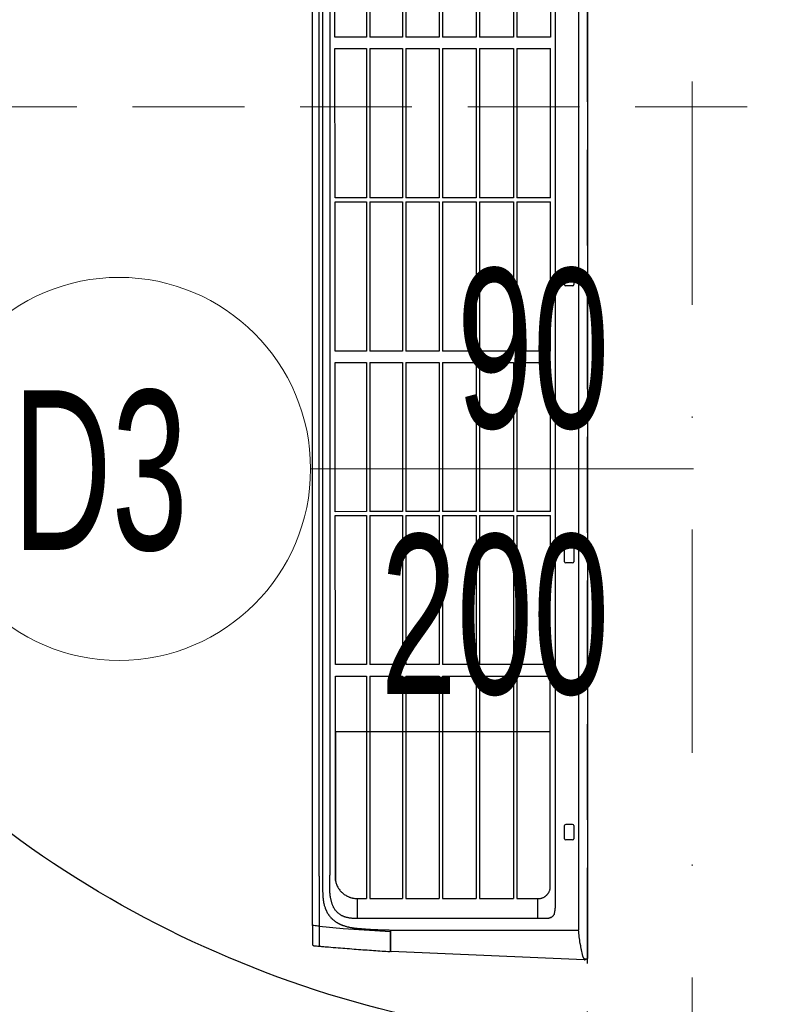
# Model space of a CAD drawing. Header units: inches. Extents: x 67073 to 287261, y -76160 to 48412.
# Tile 27 of 117: x 81404 to 81464, y -41618 to -41541. Entities that reach past the tile are written whole.
import ezdxf

# ---------------------------------------------------------------- set-up
doc = ezdxf.new("R2010")
doc.units = ezdxf.units.IN
doc.header["$MEASUREMENT"] = 0
doc.linetypes.add('DASHDOT', pattern=[1, 0.5, -0.25, 0, -0.25])
doc.linetypes.add('HIDDEN', pattern=[0.375, 0.25, -0.125])
for name, color, linetype in [('DVM_INDOOR', 7, 'Continuous'), ('p--drzwi', 251, 'Continuous'), ('p--opis drzwi', 252, 'Continuous'), ('p--podciąg', 61, 'Continuous')]:
    doc.layers.add(name, color=color, linetype=linetype)
doc.layers.add('p--dach', color=2, linetype='Continuous', lineweight=30)
doc.layers.add('p--osie konstr', color=1, linetype='DASHDOT', lineweight=15)
doc.styles.add('STYL-1', font='Arial Narrow.ttf', dxfattribs={"width": 0.75})

# ---------------------------------------------------------------- blocks, each defined once
blk = doc.blocks.new('drzwi-90-100')
blk.add_arc((10.8, 3.225), 84.153, 359.52334, 90.47666)
blk = doc.blocks.new('RAC_ID_WM_AIRISE_WF_820X299X215_WF_T_BL')
at = {"layer": 'DVM_INDOOR', "color": 0}
for p, q in [((-408.99, 0), (408.99, 0)), ((-386.68, -6.99), (386.68, -6.99)), ((386.66, -154.1), (386.68, -6.99)), ((410.01, -2.58), (403.6, -153.84)), ((-130.12, -11.7), (-130.12, -16.93)), ((-129.12, -10.7), (-118.89, -10.7)), ((-117.89, -11.7), (-117.89, -16.93)), ((86.89, -11.7), (86.89, -16.93)), ((87.89, -10.7), (98.12, -10.7)), ((99.12, -11.7), (99.12, -16.93)), ((303.9, -11.7), (303.9, -16.93)), ((304.9, -10.7), (315.13, -10.7)), ((316.13, -11.7), (316.13, -16.93)), ((-118.89, -17.93), (-129.12, -17.93)), ((98.12, -17.93), (87.89, -17.93)), ((315.13, -17.93), (304.9, -17.93)), ((-367.29, -25.3), (367.29, -25.3)), ((-351.73, -28.83), (-312.72, -28.83)), ((-312.72, -28.83), (-312.72, -55.21)), ((-186.81, -28.92), (-303.8, -28.86)), ((-303.8, -55.21), (-303.8, -28.86)), ((-186.81, -28.92), (-186.81, -55.21)), ((-66.87, -28.99), (-183.88, -28.92)), ((-183.88, -55.21), (-183.88, -28.92)), ((-66.87, -28.85), (-66.87, -55.21)), ((-57.94, -55.21), (-57.94, -28.86)), ((58.93, -29.05), (-57.94, -28.99)), ((58.93, -29.05), (58.93, -55.21)), ((178.75, -29.12), (61.86, -29.06)), ((61.86, -55.21), (61.86, -29.06)), ((178.75, -28.85), (178.75, -55.21)), ((187.68, -55.21), (187.68, -28.86)), ((354.5, -29.21), (187.68, -29.12)), ((231.48, -29.15), (231.47, -197.37)), ((354.5, -29.21), (231.48, -29.21)), ((362.04, -55.21), (362.04, -38.77)), ((377.73, -38.77), (362.05, -38.81)), ((377.73, -38.77), (377.73, -180.19)), ((-361.74, -55.21), (-312.72, -55.21)), ((-361.74, -57.98), (-312.72, -57.98)), ((-312.72, -57.98), (-312.72, -84.46)), ((-303.8, -55.21), (-186.81, -55.21)), ((-303.8, -84.46), (-303.8, -57.98)), ((-303.8, -57.98), (-186.81, -57.98)), ((-186.81, -57.98), (-186.81, -84.46)), ((-183.88, -55.21), (-66.87, -55.21)), ((-183.88, -84.46), (-183.88, -57.98)), ((-183.88, -57.98), (-66.87, -57.98)), ((-66.87, -57.98), (-66.87, -84.46)), ((-57.94, -55.21), (58.93, -55.21)), ((-57.94, -84.46), (-57.94, -57.98)), ((-57.94, -57.98), (58.93, -57.98)), ((58.93, -57.98), (58.93, -84.46)), ((61.86, -55.21), (178.75, -55.21)), ((61.86, -84.46), (61.86, -57.98)), ((61.86, -57.98), (178.75, -57.98)), ((178.75, -57.98), (178.75, -84.46)), ((187.68, -55.21), (362.04, -55.21)), ((187.68, -84.46), (187.68, -57.98)), ((187.68, -57.98), (362.04, -57.98)), ((362.04, -84.46), (362.04, -57.98)), ((-361.74, -84.46), (-312.72, -84.46)), ((-303.8, -84.46), (-186.81, -84.46)), ((-183.88, -84.46), (-66.87, -84.46)), ((-57.94, -84.46), (58.93, -84.46)), ((61.86, -84.46), (178.75, -84.46)), ((187.68, -84.46), (362.04, -84.46)), ((-361.74, -87.23), (-312.72, -87.23)), ((-312.72, -87.23), (-312.72, -113.49)), ((-303.8, -113.49), (-303.8, -87.23)), ((-303.8, -87.23), (-186.81, -87.23)), ((-186.81, -87.23), (-186.8, -113.49)), ((-183.88, -113.49), (-183.88, -87.23)), ((-183.88, -87.23), (-66.87, -87.23)), ((-66.87, -87.23), (-66.87, -113.49)), ((-57.94, -113.49), (-57.94, -87.23)), ((-57.94, -87.23), (58.93, -87.23)), ((58.93, -87.23), (58.93, -113.49)), ((61.86, -113.49), (61.86, -87.23)), ((61.86, -87.23), (178.75, -87.23)), ((178.75, -87.23), (178.75, -113.49)), ((187.68, -113.49), (187.68, -87.23)), ((187.68, -87.23), (362.04, -87.23)), ((362.04, -113.49), (362.04, -87.23)), ((-361.74, -113.49), (-312.72, -113.49)), ((-303.8, -113.49), (-186.8, -113.49)), ((-183.88, -113.49), (-66.87, -113.49)), ((-57.94, -113.49), (58.93, -113.49)), ((61.86, -113.49), (178.75, -113.49)), ((187.68, -113.49), (362.04, -113.49)), ((-361.74, -116.25), (-312.72, -116.25)), ((-312.72, -116.25), (-312.72, -142.18)), ((-303.8, -142.18), (-303.8, -116.25)), ((-303.8, -116.25), (-186.8, -116.25)), ((-186.8, -116.25), (-186.8, -142.18)), ((-183.88, -142.18), (-183.88, -116.25)), ((-183.88, -116.25), (-66.87, -116.25)), ((-66.87, -116.25), (-66.86, -142.18)), ((-57.94, -142.18), (-57.94, -116.25)), ((-57.94, -116.25), (58.93, -116.25)), ((58.93, -116.25), (58.93, -142.18)), ((61.86, -142.18), (61.86, -116.25)), ((61.86, -116.25), (178.75, -116.25)), ((178.75, -116.25), (178.75, -142.18)), ((187.68, -142.18), (187.68, -116.25)), ((187.68, -116.25), (362.04, -116.25)), ((362.04, -142.18), (362.04, -116.25)), ((-361.74, -142.18), (-312.72, -142.18)), ((-361.74, -144.94), (-312.72, -144.94)), ((-312.72, -144.94), (-312.72, -170.4)), ((-303.8, -142.18), (-186.8, -142.18)), ((-303.8, -170.4), (-303.8, -144.94)), ((-303.8, -144.94), (-186.8, -144.94)), ((-186.8, -144.94), (-186.8, -170.4)), ((-183.88, -142.18), (-66.86, -142.18)), ((-183.88, -170.4), (-183.88, -144.94)), ((-183.88, -144.94), (-66.86, -144.94)), ((-66.86, -144.94), (-66.86, -170.4)), ((-57.94, -142.18), (58.93, -142.18)), ((-57.94, -170.4), (-57.94, -144.94)), ((-57.94, -144.94), (58.93, -144.94)), ((58.93, -144.94), (58.93, -170.4)), ((61.86, -142.18), (178.75, -142.18)), ((61.86, -170.4), (61.86, -144.94)), ((61.86, -144.94), (178.75, -144.94)), ((178.75, -144.94), (178.76, -170.4)), ((187.68, -142.18), (362.04, -142.18)), ((187.68, -170.4), (187.68, -144.94)), ((187.68, -144.94), (362.04, -144.94)), ((362.05, -170.4), (362.04, -144.94)), ((400.12, -154.1), (386.66, -154.1)), ((403.32, -154.12), (400.83, -154.13)), ((385.51, -191.33), (387.69, -154.4)), ((403.24, -154.4), (386.67, -154.4)), ((403.54, -154.72), (403.54, -154.72)), ((-361.74, -170.4), (-312.72, -170.4)), ((-361.74, -173.15), (-312.72, -173.15)), ((-312.72, -173.15), (-312.72, -197.8)), ((-303.8, -170.4), (-186.8, -170.4)), ((-303.8, -197.8), (-303.8, -173.15)), ((-303.8, -173.15), (-186.8, -173.15)), ((-186.8, -173.15), (-186.8, -197.7)), ((-183.88, -170.4), (-66.86, -170.4)), ((-183.88, -197.7), (-183.88, -173.15)), ((-183.88, -173.15), (-66.86, -173.15)), ((-66.86, -173.15), (-66.86, -197.61)), ((-57.94, -170.4), (58.93, -170.4)), ((-57.94, -197.6), (-57.94, -173.15)), ((-57.94, -173.15), (58.93, -173.15)), ((58.93, -173.15), (58.94, -197.5)), ((61.86, -170.4), (178.76, -170.4)), ((61.86, -197.5), (61.86, -173.15)), ((61.86, -173.15), (178.76, -173.15)), ((178.76, -173.15), (178.76, -197.41)), ((187.68, -170.4), (362.05, -170.4)), ((187.68, -197.4), (187.68, -173.15)), ((187.68, -173.15), (362.05, -173.15)), ((362.05, -180.17), (362.05, -173.15)), ((377.73, -180.19), (362.05, -180.17)), ((383.63, -210.08), (385.51, -191.33)), ((-312.72, -197.8), (-344.13, -197.83)), ((-186.8, -197.7), (-303.8, -197.8)), ((-66.86, -197.61), (-183.88, -197.7)), ((58.94, -197.5), (-57.94, -197.6)), ((178.76, -197.41), (61.86, -197.5)), ((347.93, -197.27), (187.68, -197.4)), ((231.47, -197.27), (347.32, -197.27)), ((383.19, -215.48), (-383.2, -215.48)), ((-46.19, -210.08), (-344.36, -210.08)), ((344.36, -210.08), (-46.19, -210.08)), ((344.36, -210.08), (399.34, -210.08)), ((383.2, -214.37), (383.19, -215.48)), ((383.19, -215.48), (397.5, -215.48))]:
    blk.add_line(p, q, dxfattribs=at)
for centre, start, end in [((-129.12, -11.7), 90, 179.99991), ((-118.89, -11.7), 0.00009, 90), ((87.89, -11.7), 90, 179.99991), ((98.12, -11.7), 0.00009, 90), ((304.9, -11.7), 90, 179.99991), ((315.13, -11.7), 0.00009, 90), ((-129.12, -16.93), 180.00393, 270), ((-118.89, -16.93), 270, 359.99607), ((87.89, -16.93), 180.00393, 270), ((98.12, -16.93), 270, 359.99607), ((304.9, -16.93), 180.00393, 270), ((315.13, -16.93), 270, 359.99607)]:
    blk.add_arc(centre, 1, start, end, dxfattribs=at)
for start_param, end_param in [(5.169356, 6.282203), (6.282209, 6.603456)]:
    blk.add_ellipse((403.3, -153.82), major_axis=(0.278, -0.113), ratio=1, start_param=start_param, end_param=end_param, dxfattribs=at)
for points, knots in [([(407.01, -3.58), (405.4, -3.97), (403.77, -4.34), (401.3, -4.86), (400.47, -5.02), (399.21, -5.26), (398.58, -5.37), (397.95, -5.49), (397.52, -5.56), (397.31, -5.6), (395.4, -5.92), (393.69, -6.17), (390.23, -6.63), (388.49, -6.82), (386.68, -6.99)], [0, 0, 0, 0, 0.25, 0.25, 0.375, 0.375, 0.4375, 0.46875, 0.46875, 0.5, 0.5, 0.75, 0.75, 1, 1, 1, 1]), ([(409.16, -2.58), (409.03, -2.68), (408.89, -2.78), (408.58, -2.98), (408.41, -3.07), (408.19, -3.17), (408.14, -3.19), (408.05, -3.23), (408, -3.25), (407.85, -3.31), (407.75, -3.35), (407.45, -3.46), (407.23, -3.52), (407.01, -3.58)], [0, 0, 0, 0, 0.25, 0.25, 0.5, 0.5, 0.5625, 0.5625, 0.625, 0.625, 0.75, 0.75, 1, 1, 1, 1]), ([(409.38, -0.97), (409.43, -1.1), (409.47, -1.24), (409.5, -1.51), (409.5, -1.64), (409.48, -1.8), (409.48, -1.81), (409.47, -1.85), (409.46, -1.9), (409.45, -1.95), (409.42, -2.05), (409.37, -2.18), (409.31, -2.31), (409.24, -2.44), (409.2, -2.51), (409.16, -2.57)], [0, 0, 0, 0, 0.25, 0.25, 0.5, 0.5, 0.53125, 0.53125, 0.5625, 0.625, 0.625, 0.75, 0.875, 0.875, 1, 1, 1, 1]), ([(362.05, -38.77), (362.05, -38.7), (362.04, -38.63), (362.04, -38.49), (362.04, -38.42), (362.03, -38.22), (362.02, -38.08), (361.99, -37.67), (361.96, -37.4), (361.87, -36.86), (361.82, -36.59), (361.72, -36.18), (361.69, -36.05), (361.63, -35.85), (361.62, -35.78), (361.58, -35.65), (361.47, -35.32), (361.35, -35), (361.14, -34.5), (361.02, -34.25), (360.76, -33.77), (360.62, -33.53), (360.44, -33.24), (360.4, -33.19), (360.32, -33.07), (360.28, -33.02), (360.16, -32.85), (360.08, -32.74), (359.82, -32.41), (359.64, -32.21), (359.36, -31.91), (359.26, -31.81), (359.07, -31.62), (358.97, -31.53), (358.66, -31.26), (358.45, -31.09), (358.17, -30.88), (358.11, -30.84), (358, -30.76), (357.83, -30.64), (357.66, -30.53), (357.31, -30.32), (357.07, -30.18), (356.58, -29.93), (356.33, -29.82), (355.82, -29.61), (355.56, -29.52), (355.23, -29.41), (355.17, -29.39), (355.04, -29.35), (354.84, -29.3), (354.64, -29.25), (354.5, -29.21)], [0, 0, 0, 0, 0.015625, 0.015625, 0.03125, 0.03125, 0.0625, 0.0625, 0.125, 0.125, 0.1875, 0.1875, 0.21875, 0.21875, 0.234375, 0.234375, 0.25, 0.3125, 0.3125, 0.375, 0.375, 0.4375, 0.4375, 0.453125, 0.453125, 0.46875, 0.46875, 0.5, 0.5, 0.5625, 0.5625, 0.59375, 0.59375, 0.625, 0.625, 0.6875, 0.6875, 0.703125, 0.703125, 0.71875, 0.75, 0.75, 0.8125, 0.8125, 0.875, 0.875, 0.9375, 0.9375, 0.953125, 0.953125, 0.96875, 1, 1, 1, 1]), ([(367.29, -25.3), (367.92, -25.3), (368.54, -25.32), (369.33, -25.38), (369.48, -25.4), (369.8, -25.42), (369.95, -25.44), (370.42, -25.49), (370.73, -25.53), (371.35, -25.61), (371.66, -25.66), (372.28, -25.76), (372.59, -25.81), (373.21, -25.93), (373.52, -25.99), (373.98, -26.08), (374.13, -26.11), (374.36, -26.16), (374.44, -26.18), (374.55, -26.2), (374.59, -26.21), (374.65, -26.22), (374.67, -26.23), (374.7, -26.23), (374.71, -26.24), (374.72, -26.24), (374.73, -26.24), (374.73, -26.24), (374.74, -26.24), (374.74, -26.24), (374.74, -26.24), (374.74, -26.24), (374.74, -26.24), (374.74, -26.25), (374.74, -26.25), (374.74, -26.25), (374.74, -26.25), (374.74, -26.25)], [0, 0, 0, 0, 0.25, 0.25, 0.3125, 0.3125, 0.375, 0.375, 0.5, 0.5, 0.625, 0.625, 0.75, 0.75, 0.875, 0.875, 0.9375, 0.9375, 0.96875, 0.96875, 0.984375, 0.984375, 0.992188, 0.992188, 0.996094, 0.996094, 0.998047, 0.998047, 0.999023, 0.999023, 0.999512, 0.999512, 0.999756, 0.999756, 0.999878, 0.999878, 1, 1, 1, 1]), ([(376.91, -28.68), (376.74, -28.38), (376.37, -27.78), (375.8, -27.12), (375.28, -26.65), (374.97, -26.4), (374.8, -26.27), (374.76, -26.25)], [0, 0, 0, 0, 0.319405, 0.638853, 0.798578, 0.958302, 1, 1, 1, 1]), ([(376.87, -28.69), (376.86, -28.67), (376.85, -28.65), (376.83, -28.61), (376.79, -28.56), (376.76, -28.5), (376.7, -28.39), (376.65, -28.32), (376.61, -28.24)], [0, 0, 0, 0, 0.125, 0.125, 0.25, 0.5, 0.5, 1, 1, 1, 1]), ([(376.91, -28.68), (376.9, -28.68), (376.9, -28.68), (376.89, -28.68), (376.88, -28.69), (376.87, -28.69)], [0, 0, 0, 0, 0.041419, 0.041419, 1, 1, 1, 1]), ([(376.91, -28.68), (376.91, -28.7), (376.93, -28.72), (376.95, -28.76), (376.96, -28.79), (376.98, -28.83), (377, -28.87), (377.02, -28.91), (377.04, -28.94), (377.06, -28.98), (377.07, -29.02), (377.09, -29.06), (377.11, -29.09), (377.12, -29.13), (377.14, -29.17), (377.16, -29.21), (377.17, -29.24), (377.19, -29.28), (377.21, -29.32), (377.22, -29.36), (377.24, -29.4), (377.25, -29.43), (377.27, -29.47), (377.28, -29.51), (377.29, -29.55), (377.31, -29.59), (377.32, -29.63), (377.34, -29.67), (377.35, -29.7), (377.36, -29.74), (377.38, -29.78), (377.39, -29.82), (377.43, -29.95), (377.49, -30.17), (377.57, -30.48), (377.63, -30.79), (377.68, -31.11), (377.71, -31.43), (377.72, -31.67), (377.72, -31.84), (377.73, -31.92), (377.73, -31.99), (377.73, -32.05), (377.73, -32.12), (377.73, -32.2), (377.73, -32.29), (377.73, -32.41), (377.73, -32.54), (377.73, -32.68), (377.73, -32.84), (377.73, -33.04), (377.73, -33.34), (377.73, -33.75), (377.73, -34.31), (377.73, -35.02), (377.73, -35.82), (377.73, -36.72), (377.73, -37.72), (377.73, -38.41), (377.73, -38.77)], [0, 0, 0, 0, 0.004055, 0.008107, 0.012157, 0.016204, 0.020248, 0.02429, 0.02833, 0.032368, 0.036405, 0.040439, 0.044472, 0.048503, 0.052533, 0.056562, 0.06059, 0.064617, 0.068643, 0.072669, 0.076694, 0.080718, 0.084743, 0.088767, 0.092792, 0.096817, 0.100842, 0.104867, 0.108893, 0.11292, 0.116948, 0.120977, 0.125007, 0.156305, 0.187523, 0.218729, 0.249989, 0.28128, 0.312486, 0.321346, 0.330347, 0.3363, 0.342253, 0.348206, 0.357133, 0.366061, 0.374989, 0.390617, 0.406245, 0.414217, 0.437497, 0.467059, 0.499997, 0.560279, 0.629782, 0.708506, 0.79645, 0.893615, 1, 1, 1, 1]), ([(362.05, -54.79), (362.05, -52.13), (362.05, -49.46), (362.05, -45.47), (362.05, -44.14), (362.05, -42.14), (362.05, -41.47), (362.05, -40.48), (362.05, -40.14), (362.05, -39.64), (362.05, -39.48), (362.05, -39.14), (362.05, -38.98), (362.05, -38.81)], [0, 0, 0, 0, 0.5, 0.5, 0.75, 0.75, 0.875, 0.875, 0.9375, 0.9375, 0.96875, 0.96875, 1, 1, 1, 1]), ([(400.82, -154.13), (400.79, -154.13), (400.76, -154.13), (400.71, -154.13), (400.68, -154.13), (400.64, -154.13), (400.57, -154.13), (400.49, -154.13), (400.43, -154.12), (400.38, -154.12), (400.27, -154.11), (400.18, -154.1), (400.12, -154.1)], [0, 0, 0, 0, 0.105062, 0.168986, 0.200948, 0.23291, 0.360758, 0.488607, 0.552531, 0.616455, 0.744303, 1, 1, 1, 1]), ([(385.33, -180.58), (385.36, -180.31), (385.4, -179.78), (385.47, -178.98), (385.53, -178.18), (385.57, -177.65), (385.64, -176.85), (385.68, -176.32), (385.76, -175.25), (385.79, -174.72), (385.87, -173.65), (385.9, -173.11), (385.97, -172.04), (386.01, -171.51), (386.07, -170.44), (386.1, -169.9), (386.16, -168.83), (386.19, -168.29), (386.25, -167.21), (386.27, -166.68), (386.32, -165.6), (386.34, -165.06), (386.39, -163.98), (386.41, -163.44), (386.45, -162.36), (386.47, -161.82), (386.51, -160.74), (386.53, -160.2), (386.56, -159.12), (386.57, -158.58), (386.61, -156.95), (386.63, -155.87), (386.66, -154.78), (386.66, -154.66), (386.67, -154.53), (386.67, -154.4)], [0, 0, 0, 0, 0.03125, 0.0625, 0.09375, 0.125, 0.125, 0.1875, 0.1875, 0.25, 0.25, 0.3125, 0.3125, 0.375, 0.375, 0.4375, 0.4375, 0.5, 0.5, 0.5625, 0.5625, 0.625, 0.625, 0.6875, 0.6875, 0.75, 0.75, 0.8125, 0.8125, 0.875, 0.875, 1, 1, 1, 1.014608, 1.014608, 1.014608, 1.014608]), ([(399.36, -209.83), (399.4, -209.3), (399.5, -208.17), (399.7, -205.82), (400.05, -201.53), (400.55, -195.37), (401.13, -188.09), (401.67, -181.03), (402.18, -174.16), (402.67, -167.46), (403.12, -161), (403.4, -156.78), (403.54, -154.72)], [0, 0, 0, 0, 0.027212, 0.058793, 0.121955, 0.24828, 0.374605, 0.50093, 0.627254, 0.753579, 0.879904, 1, 1, 1, 1]), ([(403.24, -154.4), (403.28, -154.4), (403.32, -154.41), (403.39, -154.44), (403.42, -154.46), (403.48, -154.51), (403.5, -154.55), (403.53, -154.62), (403.54, -154.66), (403.54, -154.7)], [0, 0, 0, 0, 0.25, 0.25, 0.5, 0.5, 0.75, 0.75, 1, 1, 1, 1]), ([(349.66, -197.02), (349.89, -196.95), (350.12, -196.88), (350.57, -196.72), (350.79, -196.63), (351.24, -196.46), (351.46, -196.36), (351.73, -196.24), (351.79, -196.22), (351.9, -196.17), (352.06, -196.09), (352.22, -196.01), (352.76, -195.75), (353.18, -195.52), (353.98, -195.03), (354.38, -194.77), (355.14, -194.23), (355.51, -193.94), (356.05, -193.48), (356.22, -193.33), (356.44, -193.13), (356.48, -193.09), (356.57, -193.01), (356.61, -192.96), (356.74, -192.84), (356.82, -192.76), (357.24, -192.34), (357.55, -192), (358.01, -191.47), (358.15, -191.28), (358.44, -190.92), (358.58, -190.73), (358.99, -190.16), (359.24, -189.77), (359.6, -189.18), (359.78, -188.88), (359.94, -188.57), (360.05, -188.37), (360.1, -188.26), (360.36, -187.75), (360.55, -187.32), (360.81, -186.68), (360.89, -186.47), (361.01, -186.14), (361.05, -186.04), (361.12, -185.82), (361.16, -185.71), (361.33, -185.16), (361.45, -184.72), (361.61, -184.05), (361.66, -183.82), (361.73, -183.48), (361.75, -183.37), (361.79, -183.14), (361.81, -183.03), (361.97, -182.01), (362.04, -181.09), (362.05, -180.17)], [0, 0, 0, 0, 0.03125, 0.03125, 0.0625, 0.0625, 0.09375, 0.09375, 0.101562, 0.101562, 0.109375, 0.125, 0.125, 0.1875, 0.1875, 0.25, 0.25, 0.3125, 0.3125, 0.34375, 0.34375, 0.351562, 0.351562, 0.359375, 0.359375, 0.375, 0.375, 0.4375, 0.4375, 0.46875, 0.46875, 0.5, 0.5, 0.5625, 0.5625, 0.59375, 0.609375, 0.609375, 0.625, 0.625, 0.6875, 0.6875, 0.71875, 0.71875, 0.734375, 0.734375, 0.75, 0.75, 0.8125, 0.8125, 0.84375, 0.84375, 0.859375, 0.859375, 0.875, 0.875, 1, 1, 1, 1]), ([(377.73, -180.19), (377.73, -180.26), (377.73, -180.4), (377.73, -180.6), (377.73, -180.78), (377.72, -180.95), (377.72, -181.09), (377.72, -181.3), (377.72, -181.58), (377.71, -181.93), (377.69, -182.4), (377.66, -182.98), (377.62, -183.67), (377.55, -184.49), (377.44, -185.42), (377.28, -186.47), (377.09, -187.47), (376.88, -188.41), (376.64, -189.29), (376.38, -190.1), (376.09, -190.88), (375.77, -191.63), (375.42, -192.37), (375.02, -193.11), (374.57, -193.83), (374.09, -194.52), (373.57, -195.18), (372.97, -195.85), (372.26, -196.54), (371.44, -197.23), (370.57, -197.86), (369.72, -198.39), (368.91, -198.83), (368.15, -199.2), (367.35, -199.55), (366.52, -199.88), (365.62, -200.19), (364.65, -200.48), (363.6, -200.76), (362.51, -201), (361.7, -201.16), (361.19, -201.24), (361, -201.28), (360.8, -201.31), (360.6, -201.34), (360.4, -201.37), (360.2, -201.4), (360, -201.43), (359.79, -201.46), (359.59, -201.48), (359.38, -201.51), (359.17, -201.53), (358.96, -201.56), (358.75, -201.58), (358.54, -201.61), (358.32, -201.63), (358.11, -201.65), (357.89, -201.67), (357.67, -201.69), (357.45, -201.71), (357.23, -201.73), (357.09, -201.74), (357.01, -201.74)], [0, 0, 0, 0, 0.006458, 0.012417, 0.017875, 0.022834, 0.027293, 0.031253, 0.041728, 0.052145, 0.062505, 0.08377, 0.104603, 0.125012, 0.157772, 0.1895, 0.220234, 0.250014, 0.276268, 0.301853, 0.326809, 0.351182, 0.375018, 0.400748, 0.426035, 0.450954, 0.475583, 0.500005, 0.53121, 0.562496, 0.5934, 0.624979, 0.64888, 0.673282, 0.698235, 0.723788, 0.749985, 0.779733, 0.810453, 0.842191, 0.874989, 0.880592, 0.886229, 0.891899, 0.897605, 0.903344, 0.909119, 0.914928, 0.920772, 0.926652, 0.932567, 0.938517, 0.944503, 0.950524, 0.956582, 0.962675, 0.968805, 0.974971, 0.981173, 0.987412, 0.993688, 1, 1, 1, 1]), ([(362.43, -207.05), (362.85, -207), (363.26, -206.95), (363.79, -206.88), (363.89, -206.87), (364.1, -206.84), (364.2, -206.82), (364.51, -206.77), (364.72, -206.74), (365.13, -206.67), (365.34, -206.63), (365.75, -206.54), (365.95, -206.5), (366.56, -206.36), (366.96, -206.25), (367.75, -206.02), (368.15, -205.9), (368.93, -205.64), (369.32, -205.5), (369.9, -205.28), (370.1, -205.2), (370.48, -205.05), (370.67, -204.97), (370.96, -204.85), (371.05, -204.8), (371.24, -204.72), (371.33, -204.68), (371.62, -204.55), (371.8, -204.46), (372.36, -204.18), (372.72, -203.99), (373.43, -203.59), (373.78, -203.38), (374.29, -203.05), (374.46, -202.94), (374.79, -202.71), (374.96, -202.59), (375.45, -202.24), (375.77, -201.99), (376.39, -201.48), (376.7, -201.22), (377.14, -200.81), (377.29, -200.67), (377.47, -200.49), (377.51, -200.45), (377.58, -200.38), (377.69, -200.27), (377.79, -200.16), (378, -199.95), (378.14, -199.8), (378.41, -199.5), (378.54, -199.35), (378.93, -198.9), (379.17, -198.59), (379.53, -198.11), (379.65, -197.95), (379.88, -197.63), (379.99, -197.47), (380.32, -196.98), (380.53, -196.65), (380.84, -196.14), (381.03, -195.81), (381.23, -195.46), (381.41, -195.12), (381.5, -194.94), (381.68, -194.59), (381.77, -194.42), (381.94, -194.06), (382.03, -193.88), (382.2, -193.53), (382.28, -193.34), (382.4, -193.07), (382.43, -192.98), (382.51, -192.8), (382.55, -192.71), (382.66, -192.43), (382.73, -192.25), (382.87, -191.88), (382.94, -191.7), (383.08, -191.33), (383.14, -191.14), (383.34, -190.58), (383.46, -190.21), (383.81, -189.09), (384.03, -188.33), (384.26, -187.38), (384.3, -187.19), (384.39, -186.81), (384.43, -186.62), (384.55, -186.04), (384.63, -185.66), (384.73, -185.08), (384.77, -184.88), (384.84, -184.49), (384.87, -184.3), (384.96, -183.72), (385.02, -183.33), (385.1, -182.74), (385.12, -182.54), (385.17, -182.15), (385.19, -181.95), (385.26, -181.36), (385.3, -180.97), (385.33, -180.58)], [0, 0, 0, 0, 0.03125, 0.03125, 0.039063, 0.039063, 0.046875, 0.046875, 0.0625, 0.0625, 0.078125, 0.078125, 0.09375, 0.09375, 0.125, 0.125, 0.15625, 0.15625, 0.1875, 0.1875, 0.203125, 0.203125, 0.21875, 0.21875, 0.226563, 0.226563, 0.234375, 0.234375, 0.25, 0.25, 0.28125, 0.28125, 0.3125, 0.3125, 0.328125, 0.328125, 0.34375, 0.34375, 0.375, 0.375, 0.40625, 0.40625, 0.421875, 0.421875, 0.425781, 0.425781, 0.429688, 0.4375, 0.4375, 0.453125, 0.453125, 0.46875, 0.46875, 0.5, 0.5, 0.515625, 0.515625, 0.53125, 0.53125, 0.5625, 0.5625, 0.578125, 0.59375, 0.59375, 0.609375, 0.609375, 0.625, 0.625, 0.640625, 0.640625, 0.65625, 0.65625, 0.664063, 0.664063, 0.671875, 0.671875, 0.6875, 0.6875, 0.703125, 0.703125, 0.71875, 0.71875, 0.75, 0.75, 0.8125, 0.8125, 0.828125, 0.828125, 0.84375, 0.84375, 0.875, 0.875, 0.890625, 0.890625, 0.90625, 0.90625, 0.9375, 0.9375, 0.953125, 0.953125, 0.96875, 0.96875, 1, 1, 1, 1]), ([(347.93, -197.27), (348.01, -197.27), (348.08, -197.27), (348.23, -197.26), (348.3, -197.26), (348.44, -197.25), (348.52, -197.24), (348.66, -197.23), (348.73, -197.22), (348.95, -197.18), (349.1, -197.16), (349.31, -197.11), (349.38, -197.1), (349.52, -197.06), (349.59, -197.04), (349.66, -197.02)], [0, 0, 0, 0, 0.125, 0.125, 0.25, 0.25, 0.375, 0.375, 0.5, 0.5, 0.75, 0.75, 0.875, 0.875, 1, 1, 1, 1]), ([(357.01, -201.74), (356.98, -201.75), (356.9, -201.75), (356.79, -201.76), (356.68, -201.77), (356.57, -201.78), (356.46, -201.78), (356.35, -201.79), (356.24, -201.8), (356.12, -201.81), (356.01, -201.81), (355.9, -201.82), (355.78, -201.82), (355.67, -201.83), (355.56, -201.84), (355.44, -201.84), (355.33, -201.85), (355.21, -201.85), (355.1, -201.86), (354.98, -201.86), (354.87, -201.87), (354.75, -201.87), (354.64, -201.88), (354.52, -201.88), (354.4, -201.89), (354.28, -201.89), (354.17, -201.89), (354.05, -201.9), (353.93, -201.9), (353.81, -201.9), (353.58, -201.91), (353.22, -201.91), (352.86, -201.92), (352.61, -201.92), (352.48, -201.92), (352.37, -201.92), (352.26, -201.92), (352.18, -201.92), (352.1, -201.92), (352, -201.92), (351.83, -201.92), (351.56, -201.92), (351.21, -201.92), (350.8, -201.92), (350.18, -201.92), (348.94, -201.92), (346.73, -201.92), (344.86, -201.92), (343.72, -201.92)], [0, 0, 0, 0, 0.008302, 0.016626, 0.024972, 0.033341, 0.041733, 0.050147, 0.058584, 0.067044, 0.075526, 0.084032, 0.09256, 0.101111, 0.109684, 0.118281, 0.126901, 0.135543, 0.144209, 0.152898, 0.16161, 0.170345, 0.179103, 0.187884, 0.196689, 0.205516, 0.214367, 0.223242, 0.23214, 0.241061, 0.250005, 0.285485, 0.321432, 0.331992, 0.341584, 0.350206, 0.357859, 0.364542, 0.370257, 0.375002, 0.387035, 0.407869, 0.437503, 0.465953, 0.500003, 0.57788, 0.744546, 1, 1, 1, 1]), ([(344.36, -207.62), (344.74, -207.62), (345.12, -207.62), (345.87, -207.62), (346.25, -207.62), (347, -207.62), (347.38, -207.62), (347.94, -207.62), (348.13, -207.62), (348.51, -207.61), (348.69, -207.61), (349.26, -207.61), (349.64, -207.6), (350.39, -207.59), (350.77, -207.59), (351.52, -207.58), (351.9, -207.58), (352.46, -207.57), (352.65, -207.56), (353.03, -207.56), (353.21, -207.55), (354.16, -207.53), (354.91, -207.51), (356.04, -207.47), (356.41, -207.45), (357.17, -207.42), (357.54, -207.4), (358.29, -207.36), (358.67, -207.34), (359.42, -207.29), (359.8, -207.27), (360.55, -207.22), (360.93, -207.19), (361.68, -207.12), (362.05, -207.09), (362.43, -207.05)], [0, 0, 0, 0, 0.0625, 0.0625, 0.125, 0.125, 0.1875, 0.1875, 0.21875, 0.21875, 0.25, 0.25, 0.3125, 0.3125, 0.375, 0.375, 0.4375, 0.4375, 0.46875, 0.46875, 0.5, 0.5, 0.625, 0.625, 0.6875, 0.6875, 0.75, 0.75, 0.8125, 0.8125, 0.875, 0.875, 0.9375, 0.9375, 1, 1, 1, 1]), ([(397.5, -215.48), (397.59, -215.48), (397.68, -215.47), (397.86, -215.43), (397.95, -215.41), (398.13, -215.34), (398.21, -215.3), (398.37, -215.2), (398.44, -215.14), (398.58, -215.02), (398.64, -214.95), (398.75, -214.8), (398.8, -214.72), (398.88, -214.56), (398.92, -214.47), (398.97, -214.29), (398.98, -214.2), (398.99, -214.11)], [0, 0, 0, 0, 0.125, 0.125, 0.25, 0.25, 0.375, 0.375, 0.5, 0.5, 0.625, 0.625, 0.75, 0.75, 0.875, 0.875, 1, 1, 1, 1])]:
    blk.add_open_spline(points, degree=3, knots=knots, dxfattribs=at)
for points, degree in [([(410.01, -2.58), (408.99, 0)], 1), ([(376.61, -28.24), (376.61, -28.24), (376.61, -28.24), (376.61, -28.24)], 3), ([(403.32, -154.12), (403.32, -154.12)], 1), ([(403.54, -154.72), (403.54, -154.71), (403.54, -154.7), (403.54, -154.7)], 3), ([(347.32, -197.27), (347.52, -197.27), (347.73, -197.27), (347.93, -197.27)], 3), ([(-344.36, -207.62), (-244.97, -207.62), (-145.58, -207.62), (-46.19, -207.62)], 3), ([(-343.72, -201.92), (0, -201.92)], 1), ([(-46.19, -207.62), (83.99, -207.62), (214.18, -207.62), (344.36, -207.62)], 3), ([(0, -201.92), (343.72, -201.92)], 1), ([(383.63, -210.08), (383.49, -211.51), (383.34, -212.94), (383.2, -214.37)], 3), ([(398.99, -214.11), (399.08, -213.03), (399.18, -211.96), (399.36, -209.83)], 3)]:
    blk.add_open_spline(points, degree=degree, dxfattribs=at)

msp = doc.modelspace()

# ---------------------------------------------------------------- linework, layer by layer
at = {"layer": 'p--dach', "color": 0, "linetype": 'HIDDEN', "lineweight": 20, "ltscale": 35}
msp.add_line((81032.609, -41547.996), (82312.609, -41547.996), dxfattribs=at)
at = {"layer": 'p--opis drzwi', "color": 0, "lineweight": 0}
msp.add_line((81427.17, -41576.346), (81457.17, -41576.346), dxfattribs=at)
msp.add_circle((81412.17, -41576.346), 15, dxfattribs=at)
at = {"layer": 'p--osie konstr', "color": 0, "linetype": 'DASHDOT', "ltscale": 35}
msp.add_line((81457.059, -41738.996), (81457.059, -41155.796), dxfattribs=at)
at = {"layer": 'p--podciąg', "color": 0, "linetype": 'HIDDEN', "ltscale": 30}
msp.add_line((81448.859, -41626.346), (81448.859, -41526.346), dxfattribs=at)

# ---------------------------------------------------------------- block references
at = {"layer": 'DVM_INDOOR', "color": 1, "xscale": 0.1000000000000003, "yscale": 0.1000000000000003, "zscale": 0.1000000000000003, "rotation": 270}
msp.add_blockref('RAC_ID_WM_AIRISE_WF_820X299X215_WF_T_BL', (81448.859, -41573.804), dxfattribs=at)
at = {"layer": 'p--drzwi', "color": 0, "xscale": -1, "rotation": 89.99999999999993}
msp.add_blockref('drzwi-90-100', (81456.809, -41526.346), dxfattribs=at)

# ---------------------------------------------------------------- texts
at = {"layer": 'p--opis drzwi', "color": 0, "lineweight": 0, "char_height": 12.5, "style": 'STYL-1'}
for s, insert, width, attachment_point in [('90\\P200', (81450.573, -41560.645), 17.2395, 3), ('D3', (81403.836, -41582.867), 98.6805, 7)]:
    msp.add_mtext(s, dxfattribs=dict(at, insert=insert, width=width, attachment_point=attachment_point))

doc.saveas('drawing.dxf')
